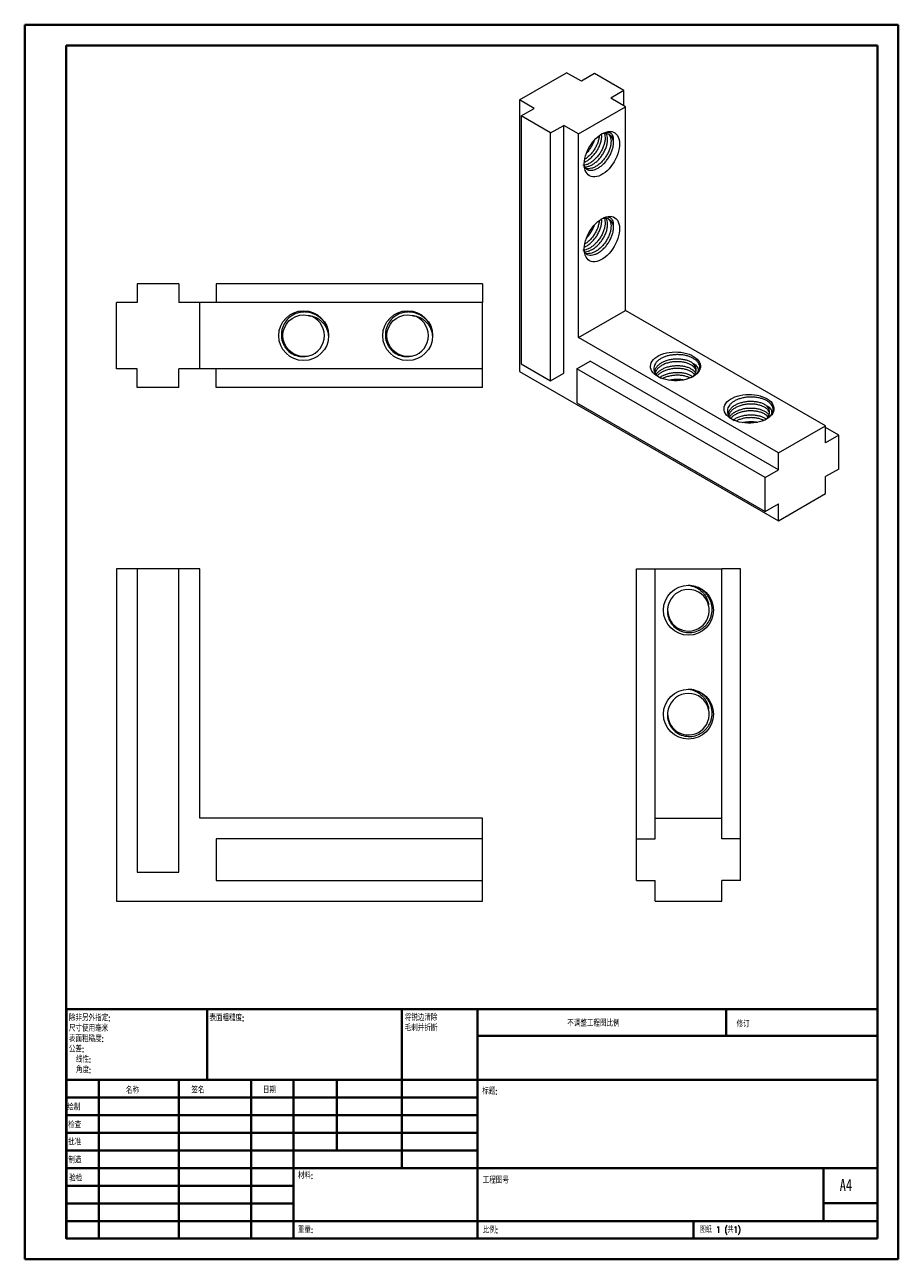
# Model space of a CAD drawing. Header units: millimetres. Extents: x 0 to 210, y 0 to 297.
import ezdxf

# ---------------------------------------------------------------- set-up
doc = ezdxf.new("R2010")
doc.units = ezdxf.units.MM
doc.styles.add('SLDTEXTSTYLE0', font='TXT', dxfattribs={"width": 0.75, "bigfont": 'bigfont'})
doc.styles.add('SLDTEXTSTYLE1', font='TXT', dxfattribs={"width": 0.75})
doc.styles.add('SLDTEXTSTYLE2', font='TXT', dxfattribs={"width": 0.694444, "bigfont": 'bigfont'})

# ---------------------------------------------------------------- blocks, each defined once
blk = doc.blocks.new('SW_NOTE_0')
at = {"color": 0, "linetype": 'Continuous', "lineweight": 0, "char_height": 1.5, "attachment_point": 1, "style": 'SLDTEXTSTYLE0'}
for s, insert in [('\\M+18FAB锐边\\M+190B4\\M+18F9C', (0, 1.93)), ('\\M+196D1\\M+18E68\\M+19BF3\\M+190DC\\M+19266', (0, -0.57))]:
    blk.add_mtext(s, dxfattribs=dict(at, insert=insert))
blk = doc.blocks.new('SW_NOTE_1')
at = {"color": 0, "linetype": 'Continuous', "lineweight": 0, "char_height": 1.5, "attachment_point": 1, "style": 'SLDTEXTSTYLE0'}
for s, insert in [('\\M+18F9C\\M+194F1另\\M+18A4F\\M+18E77\\M+192E8:', (0, 1.93)), ('\\M+18EDA\\M+190A1\\M+18E67\\M+19770\\M+19F7C\\M+195C4', (0, -0.57)), ('\\M+1955C\\M+196CA\\M+19165糙\\M+19378:', (0, -3.07)), ('\\M+18CF6\\M+18DB7:', (0, -5.57)), ('线\\M+190AB:', (1.69, -8.07)), ('\\M+18A70\\M+19378:', (1.69, -10.57))]:
    blk.add_mtext(s, dxfattribs=dict(at, insert=insert))

msp = doc.modelspace()

# ---------------------------------------------------------------- linework, layer by layer
at = {"color": 7, "linetype": 'Continuous', "lineweight": 40}
for p, q in [((0.08, 0.21), (0.08, 297.21)), ((0.08, 297.21), (210.08, 297.21)), ((210.08, 0.21), (210.08, 297.21)), ((210.08, 292.21), (210.08, 297.21)), ((10.08, 292.21), (205.08, 292.21)), ((10.08, 5.21), (10.08, 292.21)), ((205.08, 5.21), (205.08, 292.21)), ((10.11, 60.37), (205.08, 60.37)), ((10.11, 60.37), (10.11, 5.12)), ((43.91, 43.37), (43.91, 60.37)), ((90.71, 60.37), (90.71, 22.12)), ((108.91, 60.37), (108.91, 5.12)), ((168.68, 54.09), (168.68, 60.46)), ((205.08, 54), (108.91, 54)), ((205.08, 43.37), (10.11, 43.37)), ((17.91, 43.37), (17.91, 5.12)), ((37.1, 43.37), (37.1, 5.12)), ((54.51, 43.37), (54.51, 5.12)), ((64.71, 5.12), (64.71, 43.37)), ((75.11, 26.37), (75.11, 43.37)), ((108.91, 39.12), (10.11, 39.12)), ((108.91, 34.87), (10.11, 34.87)), ((108.91, 30.62), (10.11, 30.62)), ((108.91, 26.37), (10.11, 26.37)), ((64.71, 22.12), (10.11, 22.12)), ((64.71, 22.12), (205.08, 22.12)), ((192.08, 9.46), (192.08, 22.21)), ((64.71, 17.87), (10.11, 17.87)), ((64.71, 13.62), (10.11, 13.62)), ((205.08, 13.71), (192.08, 13.71)), ((10.11, 9.37), (205.08, 9.37)), ((160.88, 5.21), (160.88, 9.46)), ((10.08, 5.21), (205.08, 5.21)), ((205.08, 5.21), (180.99, 5.21)), ((0.08, 0.21), (210.08, 0.21))]:
    msp.add_line(p, q, dxfattribs=at)
at = {"color": 7, "linetype": 'Continuous', "lineweight": 15}
for p, q in [((119.04, 279.13), (130.35, 285.66)), ((133.89, 283.62), (130.35, 285.66)), ((137.07, 285.45), (133.89, 283.62)), ((144.14, 281.37), (137.07, 285.45)), ((144.14, 281.37), (140.96, 279.53)), ((144.49, 277.49), (140.96, 279.53)), ((144.14, 277.7), (144.14, 281.37)), ((119.04, 279.13), (119.04, 213.8)), ((122.57, 277.08), (119.04, 279.13)), ((119.39, 275.25), (122.57, 277.08)), ((133.18, 270.96), (144.49, 277.49)), ((144.49, 228.5), (144.49, 277.49)), ((126.46, 271.17), (119.39, 275.25)), ((119.39, 275.25), (119.39, 215.64)), ((126.46, 271.17), (129.64, 273)), ((126.46, 211.56), (126.46, 271.17)), ((129.64, 213.4), (129.64, 273)), ((133.18, 270.96), (129.64, 273)), ((133.18, 221.97), (133.18, 270.96)), ((37.14, 234.91), (27.14, 234.91)), ((27.14, 234.91), (27.14, 230.41)), ((37.14, 234.91), (37.14, 230.41)), ((46.14, 234.91), (46.14, 230.41)), ((110.14, 234.91), (46.14, 234.91)), ((110.14, 234.91), (110.14, 230.41)), ((22.14, 214.41), (22.14, 230.41)), ((27.14, 230.41), (22.14, 230.41)), ((42.14, 230.41), (37.14, 230.41)), ((42.14, 214.41), (42.14, 230.41)), ((110.14, 230.41), (42.14, 230.41)), ((110.14, 214.41), (110.14, 230.41)), ((68.25, 227.28), (68.81, 227.11)), ((93.25, 227.28), (93.81, 227.11)), ((133.18, 221.97), (144.49, 228.5)), ((192.58, 200.74), (144.49, 228.5)), ((181.26, 194.21), (133.18, 221.97)), ((27.14, 214.41), (22.14, 214.41)), ((27.14, 209.91), (27.14, 214.41)), ((42.14, 214.41), (37.14, 214.41)), ((37.14, 209.91), (37.14, 214.41)), ((110.14, 214.41), (42.14, 214.41)), ((46.14, 209.91), (46.14, 214.41)), ((110.14, 209.91), (110.14, 214.41)), ((119.39, 215.64), (126.46, 211.56)), ((132.83, 214.42), (136.01, 216.25)), ((132.83, 214.42), (132.83, 206.25)), ((178.08, 188.29), (132.83, 214.42)), ((181.26, 190.13), (136.01, 216.25)), ((119.04, 213.8), (181.26, 177.88)), ((126.46, 211.56), (129.64, 213.4)), ((37.14, 209.91), (27.14, 209.91)), ((110.14, 209.91), (46.14, 209.91)), ((132.83, 206.25), (178.08, 180.13)), ((181.26, 194.21), (192.58, 200.74)), ((192.58, 196.66), (192.58, 200.74)), ((195.76, 198.5), (192.58, 200.33)), ((195.76, 198.5), (192.58, 196.66)), ((195.76, 190.33), (195.76, 198.5)), ((181.26, 190.13), (181.26, 194.21)), ((178.08, 188.29), (181.26, 190.13)), ((195.76, 190.33), (192.58, 188.49)), ((178.08, 180.13), (178.08, 188.29)), ((192.58, 184.41), (192.58, 188.49)), ((181.26, 177.88), (192.58, 184.41)), ((178.08, 180.13), (181.26, 181.96)), ((181.26, 177.88), (181.26, 181.96)), ((22.14, 166.35), (22.14, 86.35)), ((27.14, 166.35), (22.14, 166.35)), ((27.14, 166.35), (27.14, 93.35)), ((37.14, 166.35), (27.14, 166.35)), ((37.14, 93.35), (37.14, 166.35)), ((42.14, 166.35), (37.14, 166.35)), ((42.14, 106.35), (42.14, 166.35)), ((147.13, 101.35), (147.13, 166.35)), ((147.13, 166.35), (151.63, 166.35)), ((151.63, 166.35), (167.63, 166.35)), ((151.63, 106.35), (151.63, 166.35)), ((167.63, 106.35), (167.63, 166.35)), ((172.13, 166.35), (167.63, 166.35)), ((172.13, 101.35), (172.13, 166.35)), ((110.14, 106.35), (42.14, 106.35)), ((110.14, 101.35), (110.14, 106.35)), ((151.63, 101.35), (151.63, 106.35)), ((151.63, 106.35), (167.63, 106.35)), ((167.63, 101.35), (167.63, 106.35)), ((110.14, 101.35), (46.14, 101.35)), ((46.14, 101.35), (46.14, 91.35)), ((110.14, 91.35), (110.14, 101.35)), ((147.13, 91.35), (147.13, 101.35)), ((147.13, 101.35), (151.63, 101.35)), ((172.13, 101.35), (167.63, 101.35)), ((172.13, 91.35), (172.13, 101.35)), ((27.14, 93.35), (37.14, 93.35)), ((46.14, 91.35), (110.14, 91.35)), ((110.14, 86.35), (110.14, 91.35)), ((147.13, 91.35), (151.63, 91.35)), ((151.63, 86.35), (151.63, 91.35)), ((172.13, 91.35), (167.63, 91.35)), ((167.63, 86.35), (167.63, 91.35)), ((22.14, 86.35), (110.14, 86.35)), ((151.63, 86.35), (167.63, 86.35))]:
    msp.add_line(p, q, dxfattribs=at)
at = {"color": 7, "linetype": 'Continuous', "lineweight": 15, "flags": 128}
for points in [[(138.84, 270.96), (139.34, 271.22), (139.83, 271.4), (140.31, 271.51), (140.77, 271.54), (141.21, 271.49), (141.61, 271.37), (141.97, 271.18), (142.28, 270.91), (142.55, 270.57), (142.77, 270.17), (142.93, 269.72), (143.03, 269.21), (143.08, 268.66), (143.06, 268.07), (142.99, 267.45), (142.86, 266.81), (142.67, 266.17), (142.42, 265.52), (142.13, 264.88), (141.79, 264.25), (141.41, 263.65), (140.99, 263.09), (140.55, 262.57), (140.08, 262.09), (139.59, 261.67), (139.09, 261.32), (138.59, 261.03), (138.09, 260.81), (137.6, 260.66), (137.13, 260.59), (136.68, 260.6), (136.26, 260.68), (135.88, 260.84), (135.54, 261.07), (135.25, 261.38), (135.01, 261.74), (134.82, 262.17), (134.69, 262.66), (134.61, 263.19), (134.6, 263.76), (134.64, 264.36), (134.74, 264.99), (134.91, 265.63), (135.12, 266.28), (135.39, 266.93), (135.71, 267.56), (136.07, 268.17), (136.47, 268.76), (136.9, 269.3), (137.36, 269.8), (137.84, 270.25), (138.34, 270.64), (138.84, 270.96)], [(138.84, 250.55), (139.34, 250.8), (139.83, 250.99), (140.31, 251.09), (140.77, 251.13), (141.21, 251.08), (141.61, 250.96), (141.97, 250.76), (142.28, 250.49), (142.55, 250.16), (142.77, 249.76), (142.93, 249.3), (143.03, 248.79), (143.08, 248.24), (143.06, 247.65), (142.99, 247.04), (142.86, 246.4), (142.67, 245.75), (142.42, 245.1), (142.13, 244.46), (141.79, 243.84), (141.41, 243.24), (140.99, 242.68), (140.55, 242.15), (140.08, 241.68), (139.59, 241.26), (139.09, 240.9), (138.59, 240.61), (138.09, 240.39), (137.6, 240.25), (137.13, 240.18), (136.68, 240.18), (136.26, 240.27), (135.88, 240.43), (135.54, 240.66), (135.25, 240.96), (135.01, 241.33), (134.82, 241.76), (134.69, 242.24), (134.61, 242.77), (134.6, 243.35), (134.64, 243.95), (134.74, 244.58), (134.91, 245.22), (135.12, 245.87), (135.39, 246.51), (135.71, 247.15), (136.07, 247.76), (136.47, 248.34), (136.9, 248.89), (137.36, 249.39), (137.84, 249.84), (138.34, 250.22), (138.84, 250.55)], [(68.03, 217.5), (67.14, 217.41), (66.18, 217.51), (65.23, 217.79), (64.36, 218.26), (63.61, 218.88), (62.99, 219.63), (62.52, 220.5), (62.24, 221.45), (62.14, 222.41), (62.24, 223.38), (62.52, 224.33), (62.99, 225.2), (63.61, 225.95), (64.36, 226.57), (65.23, 227.03), (66.18, 227.32), (67.14, 227.41), (68.36, 227.26), (68.36, 227.26)], [(93.03, 217.5), (92.14, 217.41), (91.18, 217.51), (90.23, 217.79), (89.36, 218.26), (88.61, 218.88), (87.99, 219.63), (87.52, 220.5), (87.24, 221.45), (87.14, 222.41), (87.24, 223.38), (87.52, 224.33), (87.99, 225.2), (88.61, 225.95), (89.36, 226.57), (90.23, 227.03), (91.18, 227.32), (92.14, 227.41), (93.36, 227.26), (93.36, 227.26)], [(160.76, 212.58), (160.23, 212.31), (159.64, 212.07), (159.01, 211.88), (158.35, 211.73), (157.66, 211.63), (156.96, 211.58), (156.25, 211.57), (155.54, 211.61), (154.85, 211.7), (154.18, 211.84), (153.54, 212.02), (152.95, 212.25), (152.4, 212.51), (151.91, 212.81), (151.49, 213.14), (151.14, 213.49), (150.86, 213.87), (150.66, 214.27), (150.55, 214.67), (150.52, 215.08), (150.57, 215.49), (150.7, 215.89), (150.92, 216.28), (151.22, 216.66), (151.59, 217.01), (152.03, 217.33), (152.53, 217.62), (153.09, 217.87), (153.7, 218.09), (154.34, 218.26), (155.02, 218.38), (155.72, 218.46), (156.43, 218.49), (157.14, 218.47), (157.84, 218.41), (158.52, 218.29), (159.18, 218.13), (159.79, 217.93), (160.36, 217.69), (160.88, 217.41), (161.34, 217.09), (161.73, 216.75), (162.04, 216.38), (162.28, 215.99), (162.44, 215.59), (162.51, 215.18), (162.5, 214.77), (162.4, 214.37), (162.23, 213.97), (161.97, 213.59), (161.64, 213.22), (161.23, 212.89), (160.76, 212.58)], [(178.44, 202.38), (177.9, 202.1), (177.32, 201.87), (176.69, 201.68), (176.03, 201.53), (175.34, 201.42), (174.64, 201.37), (173.93, 201.36), (173.22, 201.41), (172.53, 201.5), (171.86, 201.63), (171.22, 201.82), (170.62, 202.04), (170.08, 202.3), (169.59, 202.6), (169.17, 202.93), (168.81, 203.29), (168.54, 203.67), (168.34, 204.06), (168.22, 204.47), (168.19, 204.88), (168.25, 205.29), (168.38, 205.69), (168.6, 206.08), (168.9, 206.45), (169.27, 206.8), (169.71, 207.12), (170.21, 207.41), (170.77, 207.67), (171.37, 207.88), (172.02, 208.05), (172.7, 208.18), (173.39, 208.26), (174.1, 208.29), (174.81, 208.27), (175.52, 208.2), (176.2, 208.09), (176.85, 207.93), (177.47, 207.73), (178.04, 207.48), (178.56, 207.2), (179.02, 206.89), (179.4, 206.54), (179.72, 206.17), (179.96, 205.79), (180.11, 205.39), (180.19, 204.98), (180.18, 204.57), (180.08, 204.16), (179.9, 203.76), (179.65, 203.38), (179.31, 203.02), (178.91, 202.68), (178.44, 202.38)]]:
    msp.add_lwpolyline(points, dxfattribs=at)
at = {"color": 7, "linetype": 'Continuous', "lineweight": 15}
for centre in [(67.14, 222.41), (92.14, 222.41), (159.63, 156.35), (159.63, 131.35)]:
    msp.add_circle(centre, 6, dxfattribs=at)
for centre, radius, start, end in [((139.56, 269), 2.05, 12.6603, 122.2467), ((139.56, 248.58), 2.05, 12.6603, 122.2467), ((67.14, 222.41), 5, 284.1119, 75.8881), ((92.14, 222.41), 5, 284.1119, 75.8881), ((159.42, 214.19), 2.05, 297.7737, 47.3428), ((177.1, 203.98), 2.05, 297.7737, 47.3428), ((159.63, 156.35), 5, 14.1119, 165.8881), ((159.63, 156.35), 5, 169.2981, 14.1354), ((159.63, 131.35), 5, 14.1119, 165.8881), ((159.63, 131.35), 5, 169.2981, 14.1354)]:
    msp.add_arc(centre, radius, start, end, dxfattribs=at)
for points, knots in [([(139.44, 270.98), (139.49, 270.81), (139.6, 270.43), (139.62, 269.71), (139.51, 268.9), (139.26, 268.04), (138.89, 267.16), (138.4, 266.31), (137.82, 265.52), (137.16, 264.81), (136.45, 264.21), (135.71, 263.76), (134.98, 263.47), (134.47, 263.35), (134.24, 263.37), (134.22, 263.37)], [0, 0, 0, 0, 0.074311, 0.157145, 0.239978, 0.324449, 0.408919, 0.491753, 0.574587, 0.659057, 0.743527, 0.826361, 0.909195, 0.993665, 1, 1, 1, 1]), ([(134.44, 263.05), (134.58, 263.04), (134.94, 262.99), (135.57, 263.12), (136.31, 263.41), (137.04, 263.87), (137.76, 264.46), (138.42, 265.17), (139, 265.97), (139.48, 266.82), (139.86, 267.69), (140.11, 268.56), (140.22, 269.37), (140.19, 270.1), (140.07, 270.66), (139.91, 270.92), (139.85, 271.01)], [0, 0, 0, 0, 0.049561, 0.12572, 0.200404, 0.275087, 0.351246, 0.427405, 0.502088, 0.576771, 0.65293, 0.729089, 0.803772, 0.878456, 0.954615, 1, 1, 1, 1]), ([(134.65, 264.16), (134.73, 264.19), (135.05, 264.31), (135.63, 264.69), (136.34, 265.28), (137.01, 265.99), (137.59, 266.78), (138.07, 267.63), (138.45, 268.51), (138.69, 269.37), (138.81, 270.16), (138.78, 270.61), (138.76, 270.82)], [0, 0, 0, 0, 0.036564, 0.144039, 0.253637, 0.363234, 0.470709, 0.578184, 0.687781, 0.797379, 0.904854, 1, 1, 1, 1]), ([(138.18, 270.52), (138.16, 270.26), (138.1, 269.72), (137.85, 268.85), (137.47, 267.98), (136.99, 267.13), (136.41, 266.33), (135.75, 265.63), (135.17, 265.13), (134.82, 264.92), (134.72, 264.86)], [0, 0, 0, 0, 0.133207, 0.269352, 0.405496, 0.539003, 0.672511, 0.808655, 0.9448, 1, 1, 1, 1]), ([(140.39, 270.87), (140.45, 270.83), (140.64, 270.68), (140.85, 270.26), (141.01, 269.64), (141.04, 268.9), (140.93, 268.09), (140.68, 267.22), (140.3, 266.35), (139.82, 265.5), (139.24, 264.7), (138.57, 263.99), (137.86, 263.39), (137.12, 262.94), (136.39, 262.64), (135.68, 262.53), (135.13, 262.54), (134.85, 262.66), (134.77, 262.7)], [0, 0, 0, 0, 0.025997, 0.094077, 0.162157, 0.228919, 0.29568, 0.36376, 0.43184, 0.498601, 0.565362, 0.633442, 0.701522, 0.768283, 0.835044, 0.903124, 0.971204, 1, 1, 1, 1]), ([(138.84, 270.96), (139.22, 271.18), (139.58, 271.32), (140.25, 271.41), (140.55, 271.36), (140.93, 271.16), (141.05, 271.07), (141.25, 270.85), (141.33, 270.72), (141.46, 270.42), (141.51, 270.24), (141.56, 269.87), (141.57, 269.67), (141.56, 269.44)], [0, 0, 0, 0, 0.25, 0.25, 0.5, 0.5, 0.625, 0.625, 0.75, 0.75, 0.875, 0.875, 1, 1, 1, 1]), ([(135.05, 262.48), (135.23, 262.39), (135.6, 262.22), (136.27, 262.18), (136.99, 262.3), (137.72, 262.6), (138.46, 263.05), (139.17, 263.64), (139.83, 264.36), (140.41, 265.15), (140.9, 266), (141.28, 266.88), (141.52, 267.74), (141.65, 268.63), (141.59, 269.15), (141.56, 269.44)], [0, 0, 0, 0, 0.074687, 0.150881, 0.227075, 0.301793, 0.376511, 0.452705, 0.528899, 0.603617, 0.678335, 0.754529, 0.830723, 0.905441, 1, 1, 1, 1]), ([(135.18, 266.39), (135.31, 266.53), (135.67, 266.9), (136.17, 267.6), (136.65, 268.45), (136.94, 269.07), (137.03, 269.4), (137.04, 269.44)], [0, 0, 0, 0, 0.165585, 0.430412, 0.695239, 0.965297, 1, 1, 1, 1]), ([(139.44, 250.57), (139.49, 250.39), (139.6, 250.02), (139.62, 249.3), (139.51, 248.49), (139.26, 247.63), (138.89, 246.75), (138.4, 245.9), (137.82, 245.1), (137.16, 244.39), (136.45, 243.8), (135.71, 243.34), (134.98, 243.06), (134.47, 242.93), (134.24, 242.95), (134.22, 242.96)], [0, 0, 0, 0, 0.0743106, 0.1571446, 0.2399785, 0.3244487, 0.4089189, 0.4917528, 0.5745867, 0.6590569, 0.7435271, 0.826361, 0.9091949, 0.9936651, 1, 1, 1, 1]), ([(134.44, 242.64), (134.58, 242.62), (134.94, 242.58), (135.57, 242.71), (136.31, 243), (137.04, 243.45), (137.76, 244.05), (138.42, 244.76), (139, 245.55), (139.48, 246.4), (139.86, 247.28), (140.11, 248.14), (140.22, 248.96), (140.19, 249.69), (140.07, 250.25), (139.91, 250.5), (139.85, 250.6)], [0, 0, 0, 0, 0.049561, 0.12572, 0.200404, 0.275087, 0.351246, 0.427405, 0.502088, 0.576771, 0.65293, 0.729089, 0.803772, 0.878456, 0.954615, 1, 1, 1, 1]), ([(134.65, 243.74), (134.73, 243.77), (135.05, 243.9), (135.63, 244.28), (136.34, 244.86), (137.01, 245.58), (137.59, 246.37), (138.07, 247.22), (138.45, 248.1), (138.69, 248.96), (138.81, 249.75), (138.78, 250.2), (138.76, 250.4)], [0, 0, 0, 0, 0.036564, 0.144039, 0.253637, 0.363234, 0.470709, 0.578184, 0.687781, 0.797379, 0.904854, 1, 1, 1, 1]), ([(138.18, 250.11), (138.16, 249.84), (138.1, 249.31), (137.85, 248.44), (137.47, 247.57), (136.99, 246.72), (136.41, 245.92), (135.75, 245.21), (135.17, 244.71), (134.82, 244.51), (134.72, 244.45)], [0, 0, 0, 0, 0.1332071, 0.2693516, 0.4054961, 0.5390033, 0.6725106, 0.8086551, 0.9447996, 1, 1, 1, 1]), ([(140.39, 250.46), (140.45, 250.41), (140.64, 250.27), (140.85, 249.85), (141.01, 249.22), (141.04, 248.49), (140.93, 247.67), (140.68, 246.81), (140.3, 245.93), (139.82, 245.08), (139.24, 244.29), (138.57, 243.58), (137.86, 242.98), (137.12, 242.53), (136.39, 242.23), (135.68, 242.11), (135.13, 242.13), (134.85, 242.25), (134.77, 242.28)], [0, 0, 0, 0, 0.025997, 0.094077, 0.162157, 0.228919, 0.29568, 0.36376, 0.43184, 0.498601, 0.565362, 0.633442, 0.701522, 0.768283, 0.835044, 0.903124, 0.971204, 1, 1, 1, 1]), ([(138.84, 250.55), (139.22, 250.77), (139.58, 250.9), (140.25, 250.99), (140.55, 250.95), (140.93, 250.74), (141.05, 250.65), (141.25, 250.44), (141.33, 250.31), (141.46, 250), (141.51, 249.83), (141.56, 249.46), (141.57, 249.25), (141.56, 249.03)], [0, 0, 0, 0, 0.25, 0.25, 0.5, 0.5, 0.625, 0.625, 0.75, 0.75, 0.875, 0.875, 1, 1, 1, 1]), ([(135.05, 242.06), (135.23, 241.98), (135.6, 241.8), (136.27, 241.76), (136.99, 241.89), (137.72, 242.18), (138.46, 242.64), (139.17, 243.23), (139.83, 243.94), (140.41, 244.74), (140.9, 245.59), (141.28, 246.46), (141.52, 247.33), (141.65, 248.22), (141.59, 248.74), (141.56, 249.03)], [0, 0, 0, 0, 0.074687, 0.150881, 0.227075, 0.301793, 0.376511, 0.452705, 0.528899, 0.603617, 0.678335, 0.754529, 0.830723, 0.905441, 1, 1, 1, 1]), ([(135.18, 245.97), (135.31, 246.12), (135.67, 246.49), (136.17, 247.19), (136.65, 248.03), (136.94, 248.66), (137.03, 248.99), (137.04, 249.02)], [0, 0, 0, 0, 0.165585, 0.430412, 0.695239, 0.965297, 1, 1, 1, 1]), ([(73.14, 222.41), (73.12, 222.99), (73.02, 223.54), (72.76, 224.35), (72.65, 224.62), (72.39, 225.13), (72.25, 225.37), (71.92, 225.84), (71.74, 226.06), (71.35, 226.48), (71.15, 226.67), (70.48, 227.2), (69.98, 227.49), (69.19, 227.8), (68.92, 227.88), (68.37, 228.01), (68.08, 228.06), (67.52, 228.1), (67.23, 228.11), (66.67, 228.07), (66.38, 228.03), (65.55, 227.84), (65.02, 227.63), (64.03, 227.06), (63.59, 226.71), (62.81, 225.86), (62.5, 225.39), (62.15, 224.61), (62.05, 224.34), (61.9, 223.79), (61.84, 223.51), (61.78, 222.95), (61.77, 222.66), (61.79, 222.09), (61.82, 221.81), (61.94, 221.26), (62.02, 220.98), (62.22, 220.45), (62.35, 220.19), (62.63, 219.7), (62.79, 219.47), (63.16, 219.03), (63.35, 218.82), (63.99, 218.26), (64.49, 217.96), (65.53, 217.53), (66.1, 217.4), (67.23, 217.34), (67.81, 217.4), (68.36, 217.56)], [0, 0, 0, 0, 0.0625, 0.0625, 0.09375, 0.09375, 0.125, 0.125, 0.15625, 0.15625, 0.1875, 0.1875, 0.25, 0.25, 0.28125, 0.28125, 0.3125, 0.3125, 0.34375, 0.34375, 0.375, 0.375, 0.4375, 0.4375, 0.5, 0.5, 0.5625, 0.5625, 0.59375, 0.59375, 0.625, 0.625, 0.65625, 0.65625, 0.6875, 0.6875, 0.71875, 0.71875, 0.75, 0.75, 0.78125, 0.78125, 0.8125, 0.8125, 0.875, 0.875, 0.9375, 0.9375, 1, 1, 1, 1]), ([(68.36, 227.26), (68.97, 227.2), (69.56, 227.04), (70.39, 226.63), (70.65, 226.47), (71.14, 226.11), (71.38, 225.9), (71.8, 225.46), (72, 225.23), (72.34, 224.73), (72.5, 224.46), (72.9, 223.63), (73.07, 223.03), (73.14, 222.41)], [0, 0, 0, 0, 0.25, 0.25, 0.375, 0.375, 0.5, 0.5, 0.625, 0.625, 0.75, 0.75, 1, 1, 1, 1]), ([(98.14, 222.41), (98.12, 222.99), (98.02, 223.54), (97.76, 224.35), (97.65, 224.62), (97.39, 225.13), (97.25, 225.37), (96.92, 225.84), (96.74, 226.06), (96.35, 226.48), (96.15, 226.67), (95.48, 227.2), (94.98, 227.49), (94.19, 227.8), (93.92, 227.88), (93.37, 228.01), (93.08, 228.06), (92.52, 228.1), (92.23, 228.11), (91.67, 228.07), (91.38, 228.03), (90.55, 227.84), (90.02, 227.63), (89.03, 227.06), (88.59, 226.71), (87.81, 225.86), (87.5, 225.39), (87.15, 224.61), (87.05, 224.34), (86.9, 223.79), (86.84, 223.51), (86.78, 222.95), (86.77, 222.66), (86.79, 222.09), (86.82, 221.81), (86.94, 221.26), (87.02, 220.98), (87.22, 220.45), (87.35, 220.19), (87.63, 219.7), (87.79, 219.47), (88.16, 219.03), (88.35, 218.82), (88.99, 218.26), (89.49, 217.96), (90.53, 217.53), (91.1, 217.4), (92.23, 217.34), (92.81, 217.4), (93.36, 217.56)], [0, 0, 0, 0, 0.0625, 0.0625, 0.09375, 0.09375, 0.125, 0.125, 0.15625, 0.15625, 0.1875, 0.1875, 0.25, 0.25, 0.28125, 0.28125, 0.3125, 0.3125, 0.34375, 0.34375, 0.375, 0.375, 0.4375, 0.4375, 0.5, 0.5, 0.5625, 0.5625, 0.59375, 0.59375, 0.625, 0.625, 0.65625, 0.65625, 0.6875, 0.6875, 0.71875, 0.71875, 0.75, 0.75, 0.78125, 0.78125, 0.8125, 0.8125, 0.875, 0.875, 0.9375, 0.9375, 1, 1, 1, 1]), ([(93.36, 227.26), (93.97, 227.2), (94.56, 227.04), (95.39, 226.63), (95.65, 226.47), (96.14, 226.11), (96.38, 225.9), (96.8, 225.46), (97, 225.23), (97.34, 224.73), (97.5, 224.46), (97.9, 223.63), (98.07, 223.03), (98.14, 222.41)], [0, 0, 0, 0, 0.25, 0.25, 0.375, 0.375, 0.5, 0.5, 0.625, 0.625, 0.75, 0.75, 1, 1, 1, 1]), ([(160.76, 212.58), (160.97, 212.72), (161.4, 212.99), (161.88, 213.47), (162.21, 213.99), (162.37, 214.53), (162.36, 215.09), (162.19, 215.62), (161.85, 216.13), (161.36, 216.59), (160.74, 217), (160, 217.34), (159.17, 217.6), (158.28, 217.77), (157.33, 217.85), (156.39, 217.84), (155.45, 217.73), (154.56, 217.54), (153.73, 217.25), (153.01, 216.9), (152.38, 216.48), (151.89, 216.01), (151.54, 215.49), (151.33, 214.96), (151.28, 214.42), (151.38, 213.88), (151.63, 213.36), (152.02, 212.88), (152.46, 212.48), (152.82, 212.28), (152.96, 212.2)], [0, 0, 0, 0, 0.037789, 0.076674, 0.114463, 0.153348, 0.191137, 0.230062, 0.267178, 0.305391, 0.342169, 0.380027, 0.41644, 0.453949, 0.489718, 0.526524, 0.56223, 0.599032, 0.63379, 0.669556, 0.704316, 0.740132, 0.774115, 0.809097, 0.842845, 0.877592, 0.91087, 0.945147, 0.977884, 1, 1, 1, 1]), ([(151.53, 213.62), (151.54, 213.8), (151.58, 214.18), (151.87, 214.75), (152.33, 215.31), (152.96, 215.8), (153.72, 216.21), (154.59, 216.53), (155.54, 216.75), (156.51, 216.85), (157.49, 216.84), (158.44, 216.73), (159.31, 216.51), (160.15, 216.18), (160.57, 215.87), (160.81, 215.69)], [0, 0, 0, 0, 0.0649325, 0.1419297, 0.2189269, 0.2944326, 0.3699382, 0.4469354, 0.5239326, 0.5994383, 0.674944, 0.7519412, 0.8289384, 0.904444, 1, 1, 1, 1]), ([(161.46, 213.94), (161.45, 214.02), (161.42, 214.27), (161.16, 214.67), (160.7, 215.12), (160.07, 215.51), (159.31, 215.82), (158.44, 216.04), (157.49, 216.15), (156.51, 216.16), (155.54, 216.06), (154.59, 215.84), (153.72, 215.52), (152.96, 215.11), (152.33, 214.62), (151.88, 214.06), (151.64, 213.66), (151.61, 213.45), (151.61, 213.45)], [0, 0, 0, 0, 0.031327, 0.101093, 0.17086, 0.239275, 0.30769, 0.377456, 0.447223, 0.515638, 0.584053, 0.653819, 0.723586, 0.792001, 0.860416, 0.930182, 0.999949, 1, 1, 1, 1]), ([(151.88, 213.08), (151.89, 213.09), (151.98, 213.3), (152.35, 213.67), (152.95, 214.16), (153.72, 214.57), (154.59, 214.89), (155.54, 215.11), (156.51, 215.22), (157.49, 215.21), (158.44, 215.1), (159.31, 214.88), (160.07, 214.57), (160.69, 214.18), (161.12, 213.79), (161.26, 213.52), (161.31, 213.42)], [0, 0, 0, 0, 0.0041184, 0.0837997, 0.1619375, 0.2400753, 0.3197566, 0.3994379, 0.4775757, 0.5557135, 0.6353948, 0.7150761, 0.7932139, 0.8713518, 0.9510331, 1, 1, 1, 1]), ([(161.08, 213.09), (160.95, 213.22), (160.68, 213.51), (160.07, 213.88), (159.31, 214.19), (158.44, 214.41), (157.49, 214.52), (156.51, 214.53), (155.54, 214.42), (154.59, 214.2), (153.71, 213.88), (152.96, 213.47), (152.44, 213.09), (152.24, 212.83), (152.18, 212.76)], [0, 0, 0, 0, 0.078581, 0.166527, 0.254473, 0.344156, 0.433839, 0.521786, 0.609732, 0.699415, 0.789098, 0.877045, 0.964991, 1, 1, 1, 1]), ([(160.81, 215.69), (161.2, 215.5), (161.5, 215.26), (161.79, 214.86), (161.87, 214.73), (161.96, 214.45), (161.98, 214.3), (161.97, 214.01), (161.94, 213.87), (161.83, 213.59), (161.75, 213.45), (161.44, 213.05), (161.14, 212.8), (160.76, 212.58)], [0, 0, 0, 0, 0.25, 0.25, 0.375, 0.375, 0.5, 0.5, 0.625, 0.625, 0.75, 0.75, 1, 1, 1, 1]), ([(152.74, 212.33), (152.82, 212.39), (153.1, 212.62), (153.72, 212.94), (154.59, 213.26), (155.54, 213.48), (156.51, 213.58), (157.49, 213.58), (158.44, 213.47), (159.31, 213.25), (160.06, 212.95), (160.43, 212.7), (160.61, 212.58)], [0, 0, 0, 0, 0.041234, 0.147997, 0.256868, 0.36574, 0.472503, 0.579266, 0.688137, 0.797009, 0.903772, 1, 1, 1, 1]), ([(160.02, 212.25), (159.79, 212.35), (159.31, 212.57), (158.44, 212.77), (157.49, 212.89), (156.52, 212.89), (155.54, 212.79), (154.59, 212.57), (153.88, 212.32), (153.54, 212.13), (153.45, 212.08)], [0, 0, 0, 0, 0.1297742, 0.2672592, 0.4047441, 0.5395659, 0.6743876, 0.8118725, 0.9493575, 1, 1, 1, 1]), ([(155, 211.7), (155.18, 211.75), (155.67, 211.87), (156.52, 211.95), (157.49, 211.94), (158.18, 211.88), (158.51, 211.8), (158.55, 211.78)], [0, 0, 0, 0, 0.157653, 0.423857, 0.690061, 0.961523, 1, 1, 1, 1]), ([(178.44, 202.38), (178.65, 202.51), (179.08, 202.79), (179.55, 203.27), (179.88, 203.79), (180.05, 204.33), (180.04, 204.88), (179.87, 205.42), (179.53, 205.93), (179.04, 206.39), (178.42, 206.8), (177.68, 207.14), (176.85, 207.4), (175.95, 207.57), (175.01, 207.65), (174.07, 207.63), (173.13, 207.53), (172.24, 207.33), (171.41, 207.05), (170.69, 206.7), (170.06, 206.28), (169.57, 205.8), (169.21, 205.29), (169.01, 204.76), (168.96, 204.21), (169.06, 203.67), (169.31, 203.15), (169.7, 202.67), (170.14, 202.28), (170.49, 202.08), (170.63, 201.99)], [0, 0, 0, 0, 0.037789, 0.076674, 0.114463, 0.153348, 0.191137, 0.230062, 0.267178, 0.305391, 0.342169, 0.380027, 0.41644, 0.453949, 0.489718, 0.526524, 0.56223, 0.599032, 0.63379, 0.669556, 0.704316, 0.740132, 0.774115, 0.809097, 0.842845, 0.877592, 0.91087, 0.945147, 0.977884, 1, 1, 1, 1]), ([(169.21, 203.42), (169.22, 203.59), (169.26, 203.97), (169.55, 204.55), (170.01, 205.1), (170.64, 205.59), (171.39, 206), (172.27, 206.32), (173.21, 206.54), (174.19, 206.65), (175.17, 206.64), (176.12, 206.53), (176.99, 206.31), (177.83, 205.97), (178.25, 205.66), (178.48, 205.49)], [0, 0, 0, 0, 0.064933, 0.14193, 0.218927, 0.294433, 0.369938, 0.446935, 0.523933, 0.599438, 0.674944, 0.751941, 0.828938, 0.904444, 1, 1, 1, 1]), ([(179.14, 203.73), (179.13, 203.81), (179.1, 204.06), (178.84, 204.47), (178.38, 204.92), (177.75, 205.31), (176.99, 205.62), (176.12, 205.84), (175.17, 205.95), (174.19, 205.96), (173.21, 205.85), (172.27, 205.63), (171.39, 205.31), (170.64, 204.9), (170.01, 204.41), (169.56, 203.86), (169.32, 203.46), (169.29, 203.25), (169.29, 203.25)], [0, 0, 0, 0, 0.031327, 0.101093, 0.17086, 0.239275, 0.30769, 0.377456, 0.447223, 0.515638, 0.584053, 0.653819, 0.723586, 0.792001, 0.860416, 0.930182, 0.999949, 1, 1, 1, 1]), ([(169.56, 202.88), (169.56, 202.89), (169.66, 203.1), (170.02, 203.47), (170.63, 203.96), (171.4, 204.37), (172.27, 204.69), (173.21, 204.91), (174.19, 205.01), (175.17, 205.01), (176.12, 204.89), (176.99, 204.68), (177.75, 204.37), (178.37, 203.98), (178.8, 203.59), (178.94, 203.32), (178.99, 203.21)], [0, 0, 0, 0, 0.004118, 0.0838, 0.161937, 0.240075, 0.319757, 0.399438, 0.477576, 0.555714, 0.635395, 0.715076, 0.793214, 0.871352, 0.951033, 1, 1, 1, 1]), ([(178.48, 205.49), (178.88, 205.29), (179.17, 205.06), (179.47, 204.66), (179.54, 204.52), (179.63, 204.24), (179.65, 204.1), (179.64, 203.81), (179.61, 203.67), (179.51, 203.39), (179.43, 203.25), (179.12, 202.85), (178.82, 202.6), (178.44, 202.38)], [0, 0, 0, 0, 0.25, 0.25, 0.375, 0.375, 0.5, 0.5, 0.625, 0.625, 0.75, 0.75, 1, 1, 1, 1]), ([(178.75, 202.88), (178.63, 203.02), (178.36, 203.31), (177.75, 203.67), (176.99, 203.99), (176.12, 204.2), (175.17, 204.32), (174.19, 204.32), (173.21, 204.22), (172.27, 204), (171.39, 203.68), (170.64, 203.27), (170.12, 202.89), (169.92, 202.63), (169.86, 202.55)], [0, 0, 0, 0, 0.078581, 0.166527, 0.254473, 0.344156, 0.433839, 0.521786, 0.609732, 0.699415, 0.789098, 0.877045, 0.964991, 1, 1, 1, 1]), ([(170.42, 202.13), (170.5, 202.19), (170.77, 202.42), (171.4, 202.73), (172.27, 203.06), (173.21, 203.27), (174.19, 203.38), (175.17, 203.37), (176.12, 203.26), (176.99, 203.04), (177.73, 202.75), (178.11, 202.49), (178.28, 202.37)], [0, 0, 0, 0, 0.041234, 0.147997, 0.256868, 0.36574, 0.472503, 0.579266, 0.688137, 0.797009, 0.903772, 1, 1, 1, 1]), ([(177.7, 202.04), (177.47, 202.15), (176.99, 202.36), (176.12, 202.57), (175.17, 202.68), (174.19, 202.69), (173.21, 202.59), (172.27, 202.36), (171.56, 202.12), (171.22, 201.93), (171.13, 201.87)], [0, 0, 0, 0, 0.129774, 0.267259, 0.404744, 0.539566, 0.674388, 0.811873, 0.949358, 1, 1, 1, 1]), ([(172.68, 201.5), (172.86, 201.54), (173.35, 201.67), (174.2, 201.74), (175.17, 201.74), (175.86, 201.67), (176.19, 201.59), (176.23, 201.58)], [0, 0, 0, 0, 0.157653, 0.423857, 0.690061, 0.961523, 1, 1, 1, 1]), ([(154.78, 157.57), (154.62, 157.02), (154.56, 156.46), (154.62, 155.31), (154.74, 154.76), (155.17, 153.7), (155.47, 153.22), (156.23, 152.35), (156.66, 151.99), (157.65, 151.41), (158.18, 151.21), (159.3, 150.98), (159.87, 150.95), (161.01, 151.08), (161.56, 151.23), (162.33, 151.59), (162.59, 151.73), (163.06, 152.04), (163.28, 152.21), (163.7, 152.6), (163.9, 152.81), (164.26, 153.25), (164.42, 153.48), (164.7, 153.97), (164.83, 154.23), (165.03, 154.76), (165.12, 155.03), (165.31, 155.86), (165.34, 156.44), (165.26, 157.56), (165.13, 158.13), (164.81, 158.92), (164.69, 159.17), (164.41, 159.67), (164.25, 159.91), (163.89, 160.35), (163.7, 160.56), (163.29, 160.95), (163.06, 161.13), (162.37, 161.62), (161.86, 161.87), (160.77, 162.23), (160.2, 162.33), (159.63, 162.35)], [0, 0, 0, 0, 0.0625, 0.0625, 0.125, 0.125, 0.1875, 0.1875, 0.25, 0.25, 0.3125, 0.3125, 0.375, 0.375, 0.4375, 0.4375, 0.46875, 0.46875, 0.5, 0.5, 0.53125, 0.53125, 0.5625, 0.5625, 0.59375, 0.59375, 0.625, 0.625, 0.6875, 0.6875, 0.75, 0.75, 0.78125, 0.78125, 0.8125, 0.8125, 0.84375, 0.84375, 0.875, 0.875, 0.9375, 0.9375, 1, 1, 1, 1]), ([(159.63, 162.35), (160.25, 162.28), (160.83, 162.11), (161.95, 161.58), (162.45, 161.23), (163.12, 160.59), (163.32, 160.36), (163.69, 159.87), (163.85, 159.61), (164.12, 159.06), (164.23, 158.77), (164.4, 158.18), (164.45, 157.88), (164.48, 157.57)], [0, 0, 0, 0, 0.25, 0.25, 0.5, 0.5, 0.625, 0.625, 0.75, 0.75, 0.875, 0.875, 1, 1, 1, 1]), ([(154.78, 132.57), (154.62, 132.02), (154.56, 131.46), (154.62, 130.31), (154.74, 129.76), (155.17, 128.7), (155.47, 128.22), (156.23, 127.35), (156.66, 126.99), (157.65, 126.41), (158.18, 126.21), (159.3, 125.98), (159.87, 125.95), (161.01, 126.08), (161.56, 126.23), (162.33, 126.59), (162.59, 126.73), (163.06, 127.04), (163.28, 127.21), (163.7, 127.6), (163.9, 127.81), (164.26, 128.25), (164.42, 128.48), (164.7, 128.97), (164.83, 129.23), (165.03, 129.76), (165.12, 130.03), (165.31, 130.86), (165.34, 131.44), (165.26, 132.56), (165.13, 133.13), (164.81, 133.92), (164.69, 134.17), (164.41, 134.67), (164.25, 134.91), (163.89, 135.35), (163.7, 135.56), (163.29, 135.95), (163.06, 136.13), (162.37, 136.62), (161.86, 136.87), (160.77, 137.23), (160.2, 137.33), (159.63, 137.35)], [0, 0, 0, 0, 0.0625, 0.0625, 0.125, 0.125, 0.1875, 0.1875, 0.25, 0.25, 0.3125, 0.3125, 0.375, 0.375, 0.4375, 0.4375, 0.46875, 0.46875, 0.5, 0.5, 0.53125, 0.53125, 0.5625, 0.5625, 0.59375, 0.59375, 0.625, 0.625, 0.6875, 0.6875, 0.75, 0.75, 0.78125, 0.78125, 0.8125, 0.8125, 0.84375, 0.84375, 0.875, 0.875, 0.9375, 0.9375, 1, 1, 1, 1]), ([(159.63, 137.35), (160.25, 137.28), (160.83, 137.11), (161.95, 136.58), (162.45, 136.23), (163.12, 135.59), (163.32, 135.36), (163.69, 134.87), (163.85, 134.61), (164.12, 134.06), (164.23, 133.77), (164.4, 133.18), (164.45, 132.88), (164.48, 132.57)], [0, 0, 0, 0, 0.25, 0.25, 0.5, 0.5, 0.625, 0.625, 0.75, 0.75, 0.875, 0.875, 1, 1, 1, 1])]:
    msp.add_open_spline(points, degree=3, knots=knots, dxfattribs=at)

# ---------------------------------------------------------------- block references
at = {"color": 7, "linetype": 'Continuous', "lineweight": 0}
for name, p in [('SW_NOTE_1', (10.7, 57.11)), ('SW_NOTE_0', (91.42, 57.19))]:
    msp.add_blockref(name, p, dxfattribs=at)

# ---------------------------------------------------------------- texts
at = {"color": 7, "linetype": 'Continuous', "lineweight": 0, "attachment_point": 1}
for s, insert, char_height, style in [('\\M+1955C\\M+196CA\\M+19165糙\\M+19378:', (44.48, 59.04), 1.5, 'SLDTEXTSTYLE0'), ('\\M+19573调\\M+190AE\\M+18D48\\M+192F6图\\M+194E4\\M+197E1', (130.49, 57.75), 1.5, 'SLDTEXTSTYLE0'), ('\\M+18F43订', (171.21, 57.55), 1.5, 'SLDTEXTSTYLE0'), ('\\M+196BC\\M+18FCC', (24.43, 41.62), 1.5, 'SLDTEXTSTYLE0'), ('签\\M+196BC', (40.14, 41.68), 1.5, 'SLDTEXTSTYLE0'), ('\\M+193FA\\M+18AFA', (57.33, 41.7), 1.5, 'SLDTEXTSTYLE0'), ('标题:', (110.07, 41.4), 1.5, 'SLDTEXTSTYLE0'), ('绘\\M+190A7', (10.32, 37.55), 1.5, 'SLDTEXTSTYLE0'), ('检查', (10.52, 33.28), 1.5, 'SLDTEXTSTYLE0'), ('\\M+194E1\\M+18F79', (10.51, 29.19), 1.5, 'SLDTEXTSTYLE0'), ('\\M+190A7\\M+191A2', (10.57, 24.85), 1.5, 'SLDTEXTSTYLE0'), ('\\M+18DDE\\M+197BF:', (65.76, 21.11), 1.5, 'SLDTEXTSTYLE0'), ('验检', (10.78, 20.47), 1.5, 'SLDTEXTSTYLE0'), ('\\M+18D48\\M+192F6图\\M+18D86', (110.18, 19.99), 1.5, 'SLDTEXTSTYLE0'), ('A4', (196, 19.52), 2.91, 'SLDTEXTSTYLE1'), ('\\M+18F64\\M+197CA:', (65.73, 8.07), 1.4986, 'SLDTEXTSTYLE0'), ('\\M+194E4\\M+197E1:', (110.18, 8.02), 1.5, 'SLDTEXTSTYLE0'), ('图纸 1 (\\M+18BA41)', (162.36, 8.11), 1.5, 'SLDTEXTSTYLE2')]:
    msp.add_mtext(s, dxfattribs=dict(at, insert=insert, char_height=char_height, style=style))

doc.saveas('drawing.dxf')
